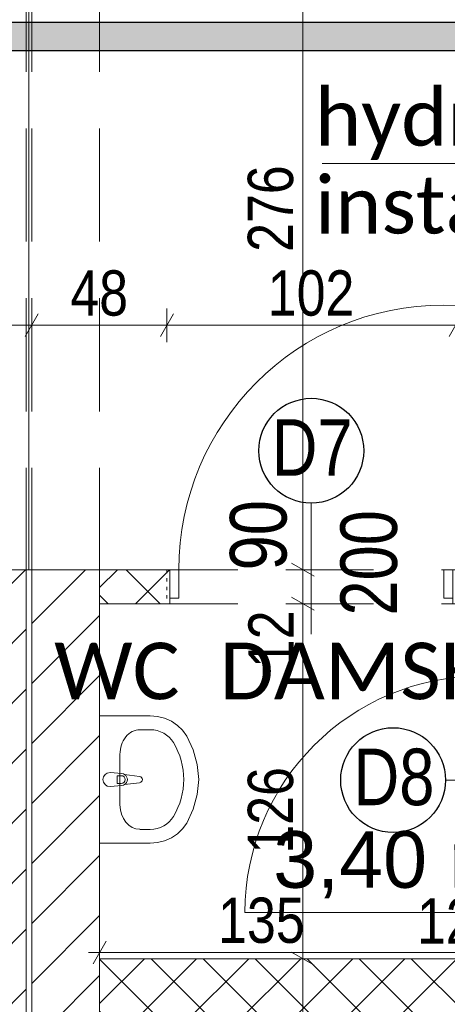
# Model space of a CAD drawing. Header units: centimetres. Extents: x 18292 to 3593338517, y 11794 to 62103.
# Tile 33 of 147: x 28190 to 28341, y 56267 to 56615. Entities that reach past the tile are written whole.
import ezdxf

# ---------------------------------------------------------------- set-up
doc = ezdxf.new("R2010")
doc.units = ezdxf.units.CM
doc.header["$MEASUREMENT"] = 0
for name, pattern in [('ACAD_ISO02W100', [60, 40, -20]), ('Kreski-Szerokie', [3, 1.2, -1.8]), ('Przerywana', [48, 24, -24])]:
    doc.linetypes.add(name, pattern=pattern)
for name, color, linetype in [('499-Wymiary i opisy', 7, 'Continuous'), ('__PROJEKTOWANE', 7, 'Continuous'), ('MF_KRESKOWANIE', 7, 'Continuous'), ('MF_OKNA', 7, 'Continuous'), ('MF_przerywana', 7, 'Continuous'), ('MF_SCIANY_KONSTR', 7, 'Continuous')]:
    doc.layers.add(name, color=color, linetype=linetype)
doc.styles.add('GENERATED_STYLE_1', font='txt')
doc.styles.add('GENERATED_STYLE_2', font='txt')
doc.styles.add('GENERATED_STYLE_4', font='txt')
doc.styles.add('GENERATED_STYLE_7', font='txt')
doc.dimstyles.new('GENERATED_STYLE__1', dxfattribs={"dimtxt": 16, "dimasz": 6.08, "dimexe": 0.18, "dimexo": 0.0625, "dimgap": 0.09, "dimtad": 1, "dimtih": 1, "dimtoh": 1, "dimdec": 0, "dimzin": 0, "dimdsep": 46, "dimtxsty": 'GENERATED_STYLE_4', "dimblk": 'ARROWHEAD_2', "dimblk1": 'ARROWHEAD_2', "dimblk2": 'ARROWHEAD_2', "dimcen": 0.09, "dimse1": 1, "dimse2": 1, "dimclrd": 7, "dimclre": 7, "dimclrt": 7, "dimadec": 0, "dimazin": 0, "dimtfac": 1, "dimtdec": 4, "dimtmove": 0, "dimatfit": 3, "dimfxl": 0, "dimtolj": 1, "dimtzin": 0, "dimarcsym": 0})
doc.dimstyles.new('GENERATED_STYLE__4', dxfattribs={"dimtxt": 16, "dimasz": 6.08, "dimexe": 0.18, "dimexo": 0.0625, "dimgap": 0.09, "dimtad": 1, "dimdec": 0, "dimzin": 0, "dimdsep": 46, "dimtxsty": 'GENERATED_STYLE_4', "dimblk": 'ARROWHEAD_2', "dimblk1": 'ARROWHEAD_2', "dimblk2": 'ARROWHEAD_2', "dimcen": 0.09, "dimse1": 1, "dimse2": 1, "dimclrd": 7, "dimclre": 7, "dimclrt": 7, "dimadec": 0, "dimazin": 0, "dimtfac": 1, "dimtdec": 4, "dimtmove": 0, "dimatfit": 3, "dimfxl": 0, "dimtolj": 1, "dimtzin": 0, "dimarcsym": 0})
doc.dimstyles.new('GENERATED_STYLE__6', dxfattribs={"dimtxt": 16, "dimasz": 6.08, "dimexe": 0.18, "dimexo": 0.0625, "dimgap": 0.09, "dimtad": 1, "dimdec": 0, "dimzin": 0, "dimdsep": 46, "dimtxsty": 'GENERATED_STYLE_1', "dimblk": 'ARROWHEAD_2', "dimblk1": 'ARROWHEAD_2', "dimblk2": 'ARROWHEAD_2', "dimcen": 0.09, "dimse1": 1, "dimse2": 1, "dimclrd": 7, "dimclre": 7, "dimclrt": 7, "dimadec": 0, "dimazin": 0, "dimtfac": 1, "dimtdec": 4, "dimtmove": 0, "dimatfit": 3, "dimfxl": 0, "dimtolj": 1, "dimtzin": 0, "dimarcsym": 0})
pattern_1 = [(45, (4868174.165, 3898003.605), (-10.606601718, 10.606601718), [])]
pattern_2 = [(45, (4868174.165, 3898003.605), (-9.192387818, 9.192387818), []), (135, (4868174.165, 3898003.605), (9.192387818, 9.192387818), [])]

# ---------------------------------------------------------------- blocks, each defined once
blk = doc.blocks.new('Drzwi metalowe 21')
at = {"layer": '__PROJEKTOWANE', "color": 150, "linetype": 'Continuous', "lineweight": 13}
for p, q in [((-50, 0), (-54.3, 0)), ((-50, 0), (-54.3, 0)), ((-50, 0), (-50, -10)), ((-50, 0), (-50, -10)), ((50, 0), (50, -10)), ((50, 0), (50, -10)), ((50, 0), (54.3, 0)), ((50, 0), (54.3, 0)), ((-50, -10), (-50, -12)), ((-50, -10), (-50, -12)), ((50, -10), (50, -12)), ((50, -10), (50, -12)), ((-50, -12), (-54.3, -12)), ((-50, -12), (-54.3, -12)), ((50, -12), (54.3, -12)), ((50, -12), (54.3, -12))]:
    blk.add_line(p, q, dxfattribs=at)
at = {"layer": '__PROJEKTOWANE', "color": 7, "linetype": 'Przerywana', "lineweight": 13}
for p, q in [((-50, 0), (50, 0)), ((-50, -12), (50, -12))]:
    blk.add_line(p, q, dxfattribs=at)
at = {"layer": '__PROJEKTOWANE', "color": 7, "linetype": 'Continuous', "lineweight": 15}
for p, q in [((-46.8, 0), (-50, 0)), ((-50, 0), (-50, -10)), ((-46.8, -10), (-46.8, 0)), ((50, 0), (46.8, 0)), ((46.8, 0), (46.8, -10)), ((50, -10), (50, 0)), ((-50, -10), (-46.8, -10)), ((46.8, -10), (50, -10))]:
    blk.add_line(p, q, dxfattribs=at)
at = {"layer": '__PROJEKTOWANE', "color": 7, "linetype": 'Continuous', "lineweight": 13}
blk.add_line((46.8, 0), (140.4, 0), dxfattribs=at)
blk.add_arc((46.8, 0), 93.6, 0, 180, dxfattribs=at)
blk = doc.blocks.new('Drzwi metalowe 21_3')
at = {"layer": '__PROJEKTOWANE', "color": 7, "linetype": 'Continuous', "lineweight": 13}
blk.add_line((41.8, 0), (41.8, 83.6), dxfattribs=at)
at = {"layer": '__PROJEKTOWANE', "color": 150, "linetype": 'Continuous', "lineweight": 13}
for p, q in [((-45, 0), (-49.3, 0)), ((-45, 0), (-49.3, 0)), ((-45, 0), (-45, -10)), ((-45, 0), (-45, -10)), ((45, 0), (45, -10)), ((45, 0), (45, -10)), ((45, 0), (49.3, 0)), ((45, 0), (49.3, 0)), ((-45, -10), (-45, -12)), ((-45, -10), (-45, -12)), ((45, -10), (45, -12)), ((45, -10), (45, -12)), ((-45, -12), (-49.3, -12)), ((-45, -12), (-49.3, -12)), ((45, -12), (49.3, -12)), ((45, -12), (49.3, -12))]:
    blk.add_line(p, q, dxfattribs=at)
at = {"layer": '__PROJEKTOWANE', "color": 7, "linetype": 'Przerywana', "lineweight": 13}
for p, q in [((-45, 0), (45, 0)), ((-45, -12), (45, -12))]:
    blk.add_line(p, q, dxfattribs=at)
at = {"layer": '__PROJEKTOWANE', "color": 7, "linetype": 'Continuous', "lineweight": 15}
for p, q in [((-41.8, 0), (-45, 0)), ((-45, 0), (-45, -10)), ((-41.8, -10), (-41.8, 0)), ((45, 0), (41.8, 0)), ((41.8, 0), (41.8, -10)), ((45, -10), (45, 0)), ((-45, -10), (-41.8, -10)), ((41.8, -10), (45, -10))]:
    blk.add_line(p, q, dxfattribs=at)
at = {"layer": '__PROJEKTOWANE', "color": 7, "linetype": 'Continuous', "lineweight": 13}
blk.add_arc((41.8, 0), 83.6, 90, 180, dxfattribs=at)
blk = doc.blocks.new('Umywalka 21')
at = {"layer": '__PROJEKTOWANE', "color": 5, "linetype": 'Continuous', "lineweight": 13}
for p, q in [((-22.5, 0), (-22.5, -17.82)), ((22.5, 0), (-22.5, 0)), ((22.5, -17.82), (22.5, 0)), ((-2.5, -3.68), (-2.1, -7.88)), ((-1.36, -7.66), (-1.36, -6.17)), ((-1.36, -6.17), (1.36, -6.17)), ((1.36, -6.17), (1.36, -7.66)), ((2.1, -7.88), (2.5, -3.68)), ((8.91, -7.18), (-8.91, -7.18)), ((-1.77, -8.83), (-1.11, -14.12)), ((1.11, -14.12), (1.77, -8.83)), ((-17.61, -14.25), (-17.61, -17.82)), ((17.61, -14.25), (17.61, -17.82)), ((-22.5, -17.82), (-22.28, -20.44)), ((-22.28, -20.44), (-21.64, -22.98)), ((21.64, -22.98), (22.28, -20.44)), ((22.28, -20.44), (22.5, -17.82)), ((-21.64, -22.98), (-20.59, -25.35)), ((20.59, -25.35), (21.64, -22.98)), ((-20.59, -25.35), (-19.16, -27.49)), ((-19.16, -27.49), (-17.41, -29.31)), ((17.41, -29.31), (19.16, -27.49)), ((19.16, -27.49), (20.59, -25.35)), ((-17.41, -29.31), (-15.39, -30.77)), ((-15.39, -30.77), (-10.5, -33.1)), ((10.5, -33.1), (15.39, -30.77)), ((15.39, -30.77), (17.41, -29.31)), ((-10.5, -33.1), (-5.32, -34.52)), ((-5.32, -34.52), (0, -35)), ((0, -35), (5.32, -34.52)), ((5.32, -34.52), (10.5, -33.1))]:
    blk.add_line(p, q, dxfattribs=at)
for centre, radius, start, end in [((0, -3.68), 2.5, 0, 180), ((0, -7.69), 2.11, 185.1696, 212.771), ((0, -7.69), 2.11, 212.771, 327.229), ((0, -7.66), 1.36, 180, 0), ((0, -7.69), 2.11, 327.229, 354.8304), ((0, -13.98), 1.12, 187.1389, 352.8611)]:
    blk.add_arc(centre, radius, start, end, dxfattribs=at)
for centre, major_axis, ratio, start_param, end_param in [((-8.9, -14.25), (8.7, 0), 0.81267, 1.570796, 3.141593), ((8.9, -14.25), (8.7, 0), 0.81267, 0, 1.570796), ((-8.91, -17.82), (0, 9.43), 0.92236, 1.570796, 2.644618), ((8.91, -17.82), (0, 9.43), 0.92236, 3.638567, 4.712389), ((0, 0), (0, 29.7), 0.92236, 2.644618, 3.638567)]:
    blk.add_ellipse(centre, major_axis=major_axis, ratio=ratio, start_param=start_param, end_param=end_param, dxfattribs=at)
blk = doc.blocks.new('*D120', base_point=(4868174.17, 3898003.61))
at = {"layer": '499-Wymiary i opisy', "color": 7, "linetype": 'Continuous', "lineweight": 13}
for p, q in [((26365.88, 56500.91), (26365.88, 56512.91)), ((28193.88, 56500.91), (28193.88, 56512.91)), ((26368.19, 56510.91), (26363.57, 56502.91)), ((28196.19, 56510.91), (28191.57, 56502.91)), ((26365.88, 56506.91), (28193.88, 56506.91))]:
    blk.add_line(p, q, dxfattribs=at)
at = {"layer": '499-Wymiary i opisy', "color": 7, "lineweight": 13, "insert": (27256.84, 56510.11), "char_height": 16, "attachment_point": 7, "style": 'GENERATED_STYLE_4'}
blk.add_mtext('\\A1;{\\pql;\\fArial Narrow|b0|i0|c238|p34;1\xa0828}', dxfattribs=at)
blk = doc.blocks.new('ARROWHEAD_2')
at = {"color": 0, "linetype": 'Continuous', "lineweight": 0}
for p, q in [((-0.378, -0.655), (0.378, 0.655)), ((0, 0), (-1, 0))]:
    blk.add_line(p, q, dxfattribs=at)
blk = doc.blocks.new('*D121', base_point=(4868174.17, 3898003.61))
at = {"layer": '499-Wymiary i opisy', "color": 7, "linetype": 'Continuous', "lineweight": 13}
for p, q in [((28193.88, 56500.91), (28193.88, 56512.91)), ((28241.67, 56500.91), (28241.67, 56512.91)), ((28196.19, 56510.91), (28191.57, 56502.91)), ((28243.98, 56510.91), (28239.36, 56502.91)), ((28193.88, 56506.91), (28241.67, 56506.91))]:
    blk.add_line(p, q, dxfattribs=at)
at = {"layer": '499-Wymiary i opisy', "color": 7, "lineweight": 13, "insert": (28207.54, 56510.11), "char_height": 16, "attachment_point": 7, "style": 'GENERATED_STYLE_4'}
blk.add_mtext('\\A1;{\\pql;\\fArial Narrow|b0|i0|c238|p34;48}', dxfattribs=at)
blk = doc.blocks.new('*D122', base_point=(4868174.17, 3898003.61))
at = {"layer": '499-Wymiary i opisy', "color": 7, "linetype": 'Continuous', "lineweight": 13}
for p, q in [((28241.67, 56500.91), (28241.67, 56512.91)), ((28343.67, 56500.91), (28343.67, 56512.91)), ((28243.98, 56510.91), (28239.36, 56502.91)), ((28345.98, 56510.91), (28341.36, 56502.91)), ((28241.67, 56506.91), (28343.67, 56506.91))]:
    blk.add_line(p, q, dxfattribs=at)
at = {"layer": '499-Wymiary i opisy', "color": 7, "lineweight": 13, "insert": (28277.31, 56510.11), "char_height": 16, "attachment_point": 7, "style": 'GENERATED_STYLE_4'}
blk.add_mtext('\\A1;{\\pql;\\fArial Narrow|b0|i0|c238|p34;102}', dxfattribs=at)
blk = doc.blocks.new('*D126', base_point=(4868174.17, 3898003.61))
at = {"layer": '499-Wymiary i opisy', "color": 7, "linetype": 'Continuous', "lineweight": 13}
for p, q in [((31249.77, 59744.18), (31241.77, 59748.8)), ((31245.77, 59746.49), (31245.77, 59750.41)), ((31251.77, 59746.49), (31239.77, 59746.49)), ((31245.77, 52927.49), (31245.77, 59746.49)), ((31241.77, 52929.8), (31249.77, 52925.18)), ((31251.77, 52927.49), (31239.77, 52927.49)), ((31245.77, 52923.58), (31245.77, 52927.49))]:
    blk.add_line(p, q, dxfattribs=at)
at = {"layer": '499-Wymiary i opisy', "color": 7, "lineweight": 13, "insert": (31242.57, 56311.39), "char_height": 16, "attachment_point": 7, "rotation": 90, "style": 'GENERATED_STYLE_1'}
blk.add_mtext('\\A1;{\\pql;\\fArial Narrow|b1|i0|c238|p34;6\xa0819}', dxfattribs=at)
blk = doc.blocks.new('*D192', base_point=(4868174.17, 3898003.61))
at = {"layer": '499-Wymiary i opisy', "color": 7, "linetype": 'Continuous', "lineweight": 13}
for p, q in [((28220.19, 56289.15), (28215.57, 56281.15)), ((28217.88, 56279.15), (28217.88, 56291.15)), ((28355.12, 56289.15), (28350.5, 56281.15)), ((28352.81, 56279.15), (28352.81, 56291.15)), ((28213.97, 56285.15), (28217.88, 56285.15)), ((28217.88, 56285.15), (28352.81, 56285.15))]:
    blk.add_line(p, q, dxfattribs=at)
at = {"layer": '499-Wymiary i opisy', "color": 7, "lineweight": 13, "char_height": 16, "attachment_point": 7, "style": 'GENERATED_STYLE_4'}
for s, insert in [('\\A1;{\\pql;\\fArial Narrow|b0|i0|c238|p34;135}', (28259.75, 56288.35)), ('\\A1;{\\pql;\\fArial Narrow|b0|i0|c238|p34;12}', (28330.02, 56288.35))]:
    blk.add_mtext(s, dxfattribs=dict(at, insert=insert))
blk = doc.blocks.new('*D275', base_point=(4868174.17, 3898003.61))
at = {"layer": '499-Wymiary i opisy', "color": 7, "linetype": 'Continuous', "lineweight": 13}
for p, q in [((28285.66, 56285.3), (28293.66, 56280.68)), ((28295.66, 56282.99), (28283.66, 56282.99)), ((28289.66, 56258.99), (28289.66, 56282.99)), ((28285.66, 56261.3), (28293.66, 56256.68)), ((28295.66, 56258.99), (28283.66, 56258.99))]:
    blk.add_line(p, q, dxfattribs=at)
blk = doc.blocks.new('*D276', base_point=(4868174.17, 3898003.61))
at = {"layer": '499-Wymiary i opisy', "color": 7, "linetype": 'Continuous', "lineweight": 13}
for p, q in [((28285.66, 56410.8), (28293.66, 56406.18)), ((28295.66, 56408.49), (28283.66, 56408.49)), ((28289.66, 56282.99), (28289.66, 56408.49)), ((28285.66, 56285.3), (28293.66, 56280.68)), ((28295.66, 56282.99), (28283.66, 56282.99))]:
    blk.add_line(p, q, dxfattribs=at)
at = {"layer": '499-Wymiary i opisy', "color": 7, "lineweight": 13, "char_height": 16, "attachment_point": 7, "rotation": 90, "style": 'GENERATED_STYLE_4'}
for s, insert in [('\\A1;{\\pql;\\fArial Narrow|b0|i0|c238|p34;12}', (28286.46, 56385.7)), ('\\A1;{\\pql;\\fArial Narrow|b0|i0|c238|p34;126}', (28286.46, 56320.14))]:
    blk.add_mtext(s, dxfattribs=dict(at, insert=insert))
blk = doc.blocks.new('*D277', base_point=(4868174.17, 3898003.61))
at = {"layer": '499-Wymiary i opisy', "color": 7, "linetype": 'Continuous', "lineweight": 13}
for p, q in [((28285.66, 56422.8), (28293.66, 56418.18)), ((28295.66, 56420.49), (28283.66, 56420.49)), ((28289.66, 56408.49), (28289.66, 56420.49)), ((28285.66, 56410.8), (28293.66, 56406.18)), ((28295.66, 56408.49), (28283.66, 56408.49))]:
    blk.add_line(p, q, dxfattribs=at)
blk = doc.blocks.new('*D278', base_point=(4868174.17, 3898003.61))
at = {"layer": '499-Wymiary i opisy', "color": 7, "linetype": 'Continuous', "lineweight": 13}
for p, q in [((28295.66, 56696.49), (28283.66, 56696.49)), ((28285.66, 56698.8), (28293.66, 56694.18)), ((28289.66, 56420.49), (28289.66, 56696.49)), ((28285.66, 56422.8), (28293.66, 56418.18)), ((28295.66, 56420.49), (28283.66, 56420.49))]:
    blk.add_line(p, q, dxfattribs=at)
at = {"layer": '499-Wymiary i opisy', "color": 7, "lineweight": 13, "char_height": 16, "attachment_point": 7, "rotation": 90, "style": 'GENERATED_STYLE_4'}
for s, insert in [('\\A1;{\\pql;\\fArial Narrow|b0|i0|c238|p34;24}', (28286.46, 56673.7)), ('\\A1;{\\pql;\\fArial Narrow|b0|i0|c238|p34;276}', (28286.46, 56532.89))]:
    blk.add_mtext(s, dxfattribs=dict(at, insert=insert))

msp = doc.modelspace()

# ---------------------------------------------------------------- hatches: boundary and pattern name
at = {"layer": '__PROJEKTOWANE', "linetype": 'Continuous', "lineweight": 25}
h = msp.add_hatch(color=230, dxfattribs=at)
h.paths.add_polyline_path([(27914.85, 56613.92), (27914.85, 54825.65), (28391.41, 54825.65), (28391.41, 54038.82), (28822.34, 54038.82), (28822.34, 53475.15), (29471.71, 53475.15), (29471.71, 54038.82), (29811.8, 54038.82), (29811.8, 54541.02), (30104, 54541.02), (30104, 55897.12), (28839.09, 55897.12), (28839.09, 56613.92)])
h.paths.add_polyline_path([(28832.34, 53485.15), (28832.34, 54048.82), (28401.41, 54048.82), (28401.41, 54835.65), (27924.85, 54835.65), (27924.85, 56603.92), (28829.09, 56603.92), (28829.09, 55887.12), (30094, 55887.12), (30094, 54551.02), (29801.8, 54551.02), (29801.8, 54048.82), (29461.71, 54048.82), (29461.71, 53485.15)], flags=0)
at = {"layer": '__PROJEKTOWANE', "linetype": 'Continuous', "lineweight": 0, "true_color": 0x000000}
h = msp.add_hatch(dxfattribs=at)
h.set_pattern_fill('Concrete_Block_000a', color=18, style=0, pattern_type=2)
h.set_pattern_definition(pattern_2)
h.paths.add_polyline_path([(28217.88, 56408.49), (28242.67, 56408.49), (28242.67, 56420.49), (28217.88, 56420.49)])
h = msp.add_hatch(dxfattribs=at)
h.set_pattern_fill('Concrete_Block_000a', color=18, style=0, pattern_type=2)
h.set_pattern_definition(pattern_2)
h.paths.add_polyline_path([(28217.88, 56258.99), (28793.88, 56258.99), (28793.88, 56282.99), (28217.88, 56282.99)])
at = {"layer": 'MF_KRESKOWANIE', "linetype": 'Continuous', "lineweight": 13}
h = msp.add_hatch(dxfattribs=at)
h.set_pattern_fill('bloczki_ceramiczne_000a', color=250, style=0, pattern_type=2)
h.set_pattern_definition(pattern_1)
h.paths.add_polyline_path([(28131.88, 55782.49), (28191.88, 55782.49), (28191.88, 55796.49), (28191.88, 55820.49), (28191.88, 56420.49), (28155.88, 56420.49), (28155.88, 56396.49), (28167.88, 56396.49), (28167.88, 55820.49), (28131.88, 55820.49)])
h = msp.add_hatch(dxfattribs=at)
h.set_pattern_fill('bloczki_ceramiczne_000a', color=250, style=0, pattern_type=2)
h.set_pattern_definition(pattern_1)
h.paths.add_polyline_path([(28193.88, 55782.49), (28217.88, 55820.49), (28217.88, 56099.49), (28217.88, 56123.49), (28217.88, 56420.49), (28193.88, 56420.49)])

# ---------------------------------------------------------------- linework, layer by layer
at = {"layer": '__PROJEKTOWANE', "color": 150, "linetype": 'Continuous', "lineweight": 13}
for p, q in [((28570.95, 56564.16), (28296.48, 56564.16)), ((28242.67, 56420.49), (28238.37, 56420.49)), ((28242.67, 56420.49), (28242.67, 56410.49)), ((28242.67, 56410.49), (28242.67, 56408.49)), ((28242.67, 56408.49), (28238.37, 56408.49))]:
    msp.add_line(p, q, dxfattribs=at)
at = {"layer": '__PROJEKTOWANE', "color": 230, "linetype": 'Continuous', "lineweight": 25, "flags": 128}
for points in [[(28822.34, 53475.15), (29471.71, 53475.15), (29471.71, 54038.82), (29811.8, 54038.82), (29811.8, 54541.02), (30104, 54541.02), (30104, 55897.12), (28839.09, 55897.12), (28839.09, 56613.92), (27914.88, 56613.92), (27914.88, 54825.65), (28391.41, 54825.65), (28391.41, 54038.82), (28822.34, 54038.82)], [(28832.34, 53485.15), (29461.71, 53485.15), (29461.71, 54048.82), (29801.8, 54048.82), (29801.8, 54551.02), (30094, 54551.02), (30094, 55887.12), (28829.09, 55887.12), (28829.09, 56603.92), (27924.85, 56603.92), (27924.85, 54835.65), (28401.41, 54835.65), (28401.41, 54048.82), (28832.34, 54048.82)]]:
    msp.add_lwpolyline(points, close=True, dxfattribs=at)
at = {"layer": '__PROJEKTOWANE', "color": 150, "linetype": 'Continuous', "lineweight": 13, "flags": 128}
for points in [[(28242.67, 56420.49), (28217.88, 56420.49)], [(28217.88, 56420.49), (28217.88, 56408.49)], [(28217.88, 56408.49), (28242.67, 56408.49)], [(28352.81, 56282.99), (28217.88, 56282.99)], [(28217.88, 56282.99), (28217.88, 56258.99)]]:
    msp.add_lwpolyline(points, dxfattribs=at)
at = {"layer": '__PROJEKTOWANE', "color": 7, "linetype": 'Kreski-Szerokie', "lineweight": 13, "flags": 128}
msp.add_lwpolyline([(28241.67, 56420.49), (28241.67, 56408.49)], dxfattribs=at)
at = {"layer": '__PROJEKTOWANE', "color": 7, "linetype": 'Continuous', "lineweight": 25}
for centre in [(28292.67, 56462.58), (28321.58, 56346.13)]:
    msp.add_circle(centre, 18.52, dxfattribs=at)
at = {"layer": 'MF_OKNA', "color": 7, "linetype": 'Continuous', "lineweight": 13}
for p, q in [((28292.67, 56397.71), (28292.67, 56444.06)), ((28340.1, 56346.13), (28390.35, 56346.13))]:
    msp.add_line(p, q, dxfattribs=at)
at = {"layer": 'MF_przerywana', "color": 7, "linetype": 'ACAD_ISO02W100', "lineweight": 13}
for p, q in [((28191.88, 56696.49), (28191.88, 56420.49)), ((28193.88, 56696.49), (28193.88, 56420.49)), ((28217.88, 56696.49), (28217.88, 56420.49))]:
    msp.add_line(p, q, dxfattribs=at)
at = {"layer": 'MF_SCIANY_KONSTR', "color": 7, "linetype": 'Continuous', "lineweight": 13}
for p, q in [((28192.88, 56696.49), (28192.88, 56420.49)), ((28155.88, 56420.49), (28191.88, 56420.49)), ((28217.88, 56420.49), (28155.88, 56420.49)), ((28191.88, 56420.49), (28191.88, 55782.49)), ((28191.88, 56420.49), (28191.88, 55820.49)), ((28191.88, 56420.49), (28193.88, 56420.49)), ((28193.88, 56420.49), (28193.88, 55782.49)), ((28217.88, 56420.49), (28193.88, 56420.49)), ((28193.88, 56420.49), (28193.88, 55796.49)), ((28193.88, 56420.49), (28193.88, 55782.49)), ((28217.88, 56420.49), (28217.88, 56123.49))]:
    msp.add_line(p, q, dxfattribs=at)

# ---------------------------------------------------------------- block references
at = {"layer": '__PROJEKTOWANE', "color": 5, "linetype": 'Continuous', "lineweight": 13, "zscale": 100}
msp.add_blockref('Drzwi metalowe 21', (28292.67, 56420.49), dxfattribs=at)
at = {"layer": '__PROJEKTOWANE', "color": 5, "linetype": 'Continuous', "lineweight": 13, "xscale": -1, "zscale": 100, "rotation": 90}
for name, p in [('Drzwi metalowe 21_3', (28352.81, 56341.13)), ('Umywalka 21', (28217.88, 56346.32))]:
    msp.add_blockref(name, p, dxfattribs=at)

# ---------------------------------------------------------------- texts
at = {"layer": '__PROJEKTOWANE', "color": 150, "linetype": 'Continuous', "lineweight": 13, "insert": (28293.95, 56534.01), "char_height": 20, "attachment_point": 7, "line_spacing_factor": 0.931279, "style": 'GENERATED_STYLE_7'}
msp.add_mtext('\\A1;{\\pql;\\fCalibri Light|b0|i0|c238|p34;hydrant wg projektu \\P\\pql;\\fCalibri Light|b0|i0|c238|p34;instalacji sanitarnych}', dxfattribs=at)
at = {"layer": '__PROJEKTOWANE', "color": 150, "linetype": 'Continuous', "lineweight": 13, "insert": (28201.8, 56374.48), "char_height": 20, "attachment_point": 7, "style": 'GENERATED_STYLE_7'}
msp.add_mtext('\\A1;{\\pql;\\fCalibri Light|b0|i0|c238|p34;WC  DAMSKIE}', dxfattribs=at)
at = {"layer": '__PROJEKTOWANE', "color": 150, "lineweight": 13, "insert": (28279.21, 56304.33), "char_height": 20, "attachment_point": 7, "style": 'GENERATED_STYLE_2'}
msp.add_mtext('{\\fArial|b0|i0|c238|p38;3,40 m{\\H0.66x;\\S2^  ;}}', dxfattribs=at)
at = {"layer": 'MF_OKNA', "color": 7, "linetype": 'Continuous', "lineweight": 13, "char_height": 20, "attachment_point": 4, "style": 'GENERATED_STYLE_2'}
for s, insert in [('\\A1;{\\W0.800000x;\\pql;\\fArial|b0|i0|c238|p38;D7}', (28278.7, 56463.72)), ('\\A1;{\\W0.800000x;\\pql;\\fArial|b0|i0|c238|p38;D8}', (28307.61, 56347.11))]:
    msp.add_mtext(s, dxfattribs=dict(at, insert=insert))
at = {"layer": 'MF_OKNA', "color": 7, "linetype": 'Continuous', "lineweight": 13, "char_height": 20, "attachment_point": 4, "rotation": 90, "style": 'GENERATED_STYLE_2'}
for s, insert in [('\\A1;{\\W0.800000x;\\pql;\\fArial|b0|i0|c238|p38;90}', (28274.07, 56420.26)), ('\\A1;{\\W0.800000x;\\pql;\\fArial|b0|i0|c238|p38;200}', (28313.09, 56404.28))]:
    msp.add_mtext(s, dxfattribs=dict(at, insert=insert))

# ---------------------------------------------------------------- dimensions: what is measured, and where the dimension line sits
at = {"layer": '499-Wymiary i opisy', "color": 7, "linetype": 'Continuous', "lineweight": 13}
for base, p1, p2, dimstyle, picture, middle in [((31245.77, 59746.49), (24264.88, 52927.49), (25791.88, 59746.49), 'GENERATED_STYLE__6', '*D126', (31234.57, 56338.88)), ((28289.66, 56696.49), (28217.88, 56420.49), (28217.88, 56696.49), 'GENERATED_STYLE__4', '*D278', (28278.46, 56551.19)), ((28289.66, 56420.49), (28217.88, 56408.49), (28217.88, 56420.49), 'GENERATED_STYLE__4', '*D277', (28278.46, 56397.9)), ((28289.65965217, 56408.49378463), (28217.87933223, 56282.99378463), (28217.87933223, 56408.49378463), 'GENERATED_STYLE__4', '*D276', (28278.45965212, 56338.44010484)), ((28289.66, 56282.99), (28217.88, 56258.99), (28217.88, 56282.99), 'GENERATED_STYLE__4', '*D275', (28278.46, 56248.4))]:
    dim = msp.add_linear_dim(base=base, p1=p1, p2=p2, angle=90, dimstyle=dimstyle, dxfattribs=at)
    dim.commit()
    dim.dimension.update_dxf_attribs({"geometry": picture, "text_midpoint": middle, "dimtype": 160, "text_rotation": 90})
for base, p1, p2, picture, middle in [((28193.88, 56506.91), (26365.88, 56420.49), (28193.88, 56501.16), '*D120', (27284.32, 56518.11)), ((28241.67, 56506.91), (28193.88, 56501.16), (28241.67, 56420.49), '*D121', (28219.73, 56518.11)), ((28343.67, 56506.91), (28241.67, 56420.49), (28343.67, 56420.49), '*D122', (28295.61, 56518.11)), ((28352.81, 56285.15), (28217.88, 56282.99), (28352.81, 56282.99), '*D192', (28278.04, 56296.35))]:
    dim = msp.add_linear_dim(base=base, p1=p1, p2=p2, dimstyle='GENERATED_STYLE__1', dxfattribs=at)
    dim.commit()
    dim.dimension.update_dxf_attribs({"geometry": picture, "text_midpoint": middle, "dimtype": 160})

doc.saveas('drawing.dxf')
